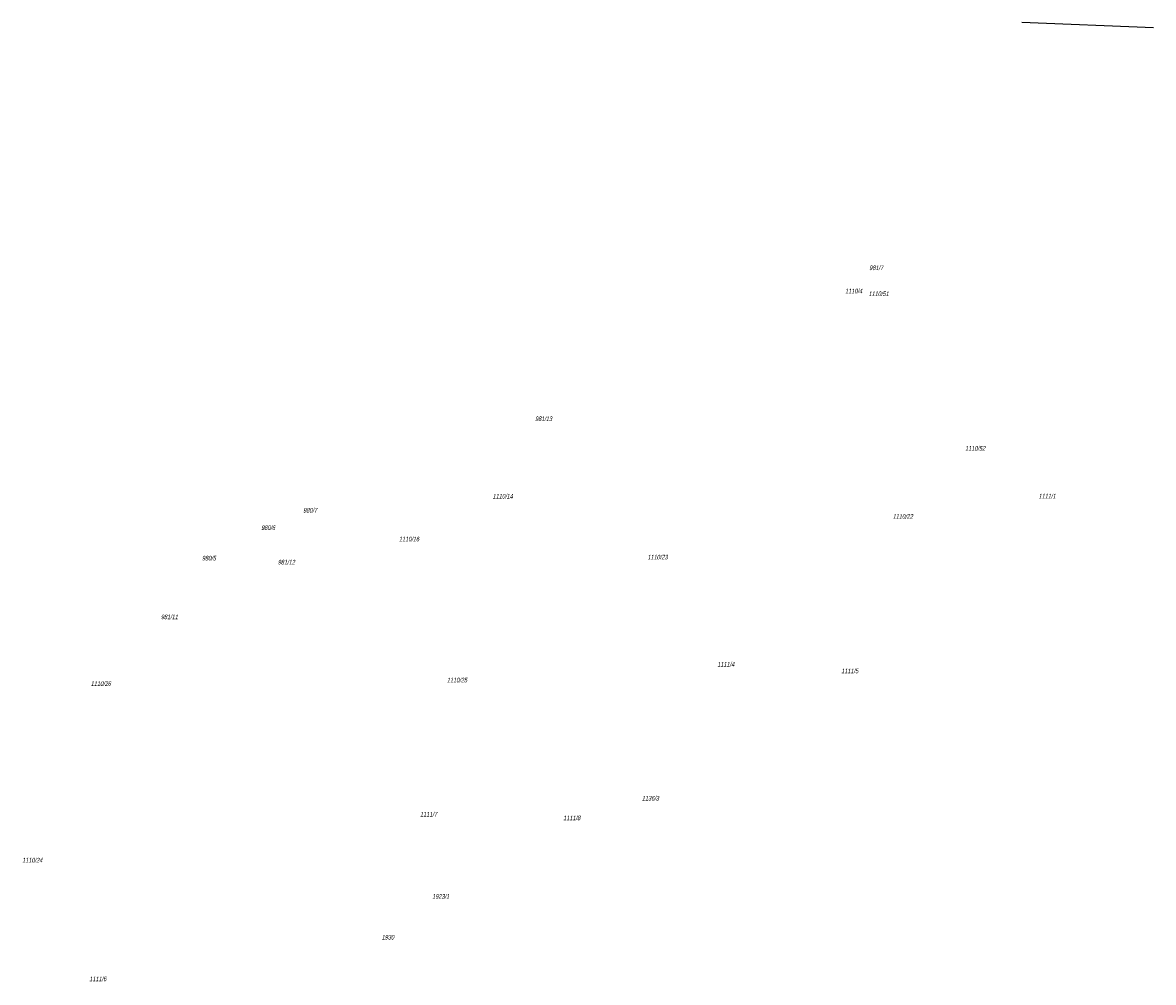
# Model space of a CAD drawing. Header units: metres. Extents: x 7409830 to 7410585, y 5569753 to 5570192.
# Tile 1 of 34: x 7409830 to 7410136, y 5569753 to 5570012. Entities that reach past the tile are written whole.
import ezdxf

# ---------------------------------------------------------------- set-up
doc = ezdxf.new("R2010")
doc.units = ezdxf.units.M
doc.header["$MEASUREMENT"] = 0
doc.layers.get('0').update_dxf_attribs({"color": 8})
doc.layers.add('211-Nr działki', color=8, linetype='Continuous')
doc.layers.add('_MAPA', color=8, linetype='Continuous')
doc.styles.get("Standard").update_dxf_attribs({"font": 'arial.ttf'})

# ---------------------------------------------------------------- blocks, each defined once
blk = doc.blocks.new('A$C92b4fa8d')
at = {"linetype": 'Continuous'}
blk.add_line((-64.36, 60.16), (-99.9, 61.53), dxfattribs=at)
at = {"layer": '211-Nr działki', "linetype": 'Continuous', "char_height": 1.25, "attachment_point": 7, "line_spacing_factor": 0.6}
for s, insert in [('\\FWORKING_1250;\\Q12;\\H1x;\\W0.72;981/7', (-141.05, -5.28)), ('\\FWORKING_1250;\\Q12;\\H1x;\\W0.72;1110/4', (-147.57, -11.55)), ('\\FWORKING_1250;\\Q12;\\H1x;\\W0.72;1110/51', (-141.23, -12.28)), ('\\FWORKING_1250;\\Q12;\\H1x;\\W0.72;981/13', (-231.25, -46.01)), ('\\FWORKING_1250;\\Q12;\\H1x;\\W0.72;1110/52', (-115.18, -54)), ('\\FWORKING_1250;\\Q12;\\H1x;\\W0.72;1110/14', (-242.69, -66.92)), ('\\FWORKING_1250;\\Q12;\\H1x;\\W0.72;1111/1', (-95.34, -66.87)), ('\\FWORKING_1250;\\Q12;\\H1x;\\W0.72;980/7', (-293.85, -70.7)), ('\\FWORKING_1250;\\Q12;\\H1x;\\W0.72;1110/22', (-134.71, -72.37)), ('\\FWORKING_1250;\\Q12;\\H1x;\\W0.72;980/6', (-305.18, -75.39)), ('\\FWORKING_1250;\\Q12;\\H1x;\\W0.72;1110/16', (-267.97, -78.47)), ('\\FWORKING_1250;\\Q12;\\H1x;\\W0.72;980/5', (-321.15, -83.62)), ('\\FWORKING_1250;\\Q12;\\H1x;\\W0.72;1110/23', (-200.9, -83.34)), ('\\FWORKING_1250;\\Q12;\\H1x;\\W0.72;981/12', (-300.66, -84.7)), ('\\FWORKING_1250;\\Q12;\\H1x;\\W0.72;981/11', (-332.23, -99.47)), ('\\FWORKING_1250;\\Q12;\\H1x;\\W0.72;1111/4', (-182.05, -112.25)), ('\\FWORKING_1250;\\Q12;\\H1x;\\W0.72;1111/5', (-148.61, -114.06)), ('\\FWORKING_1250;\\Q12;\\H1x;\\W0.72;1110/25', (-255.03, -116.52)), ('\\FWORKING_1250;\\Q12;\\H1x;\\W0.72;1110/26', (-351.15, -117.48)), ('\\FWORKING_1250;\\Q12;\\H1x;\\W0.72;1136/3', (-202.41, -148.42)), ('\\FWORKING_1250;\\Q12;\\H1x;\\W0.72;1111/7', (-262.29, -152.72)), ('\\FWORKING_1250;\\Q12;\\H1x;\\W0.72;1111/8', (-223.64, -153.71)), ('\\FWORKING_1250;\\Q12;\\H1x;\\W0.72;1110/24', (-369.66, -165.11)), ('\\FWORKING_1250;\\Q12;\\H1x;\\W0.72;1923/1', (-259.01, -174.91)), ('\\FWORKING_1250;\\Q12;\\H1x;\\W0.72;1930', (-272.64, -185.91)), ('\\FWORKING_1250;\\Q12;\\H1x;\\W0.72;1111/6', (-351.55, -197.15))]:
    blk.add_mtext(s, dxfattribs=dict(at, insert=insert))

msp = doc.modelspace()

# ---------------------------------------------------------------- block references
at = {"layer": '_MAPA'}
msp.add_blockref('A$C92b4fa8d', (7410200, 5569950), dxfattribs=at)

doc.saveas('drawing.dxf')
